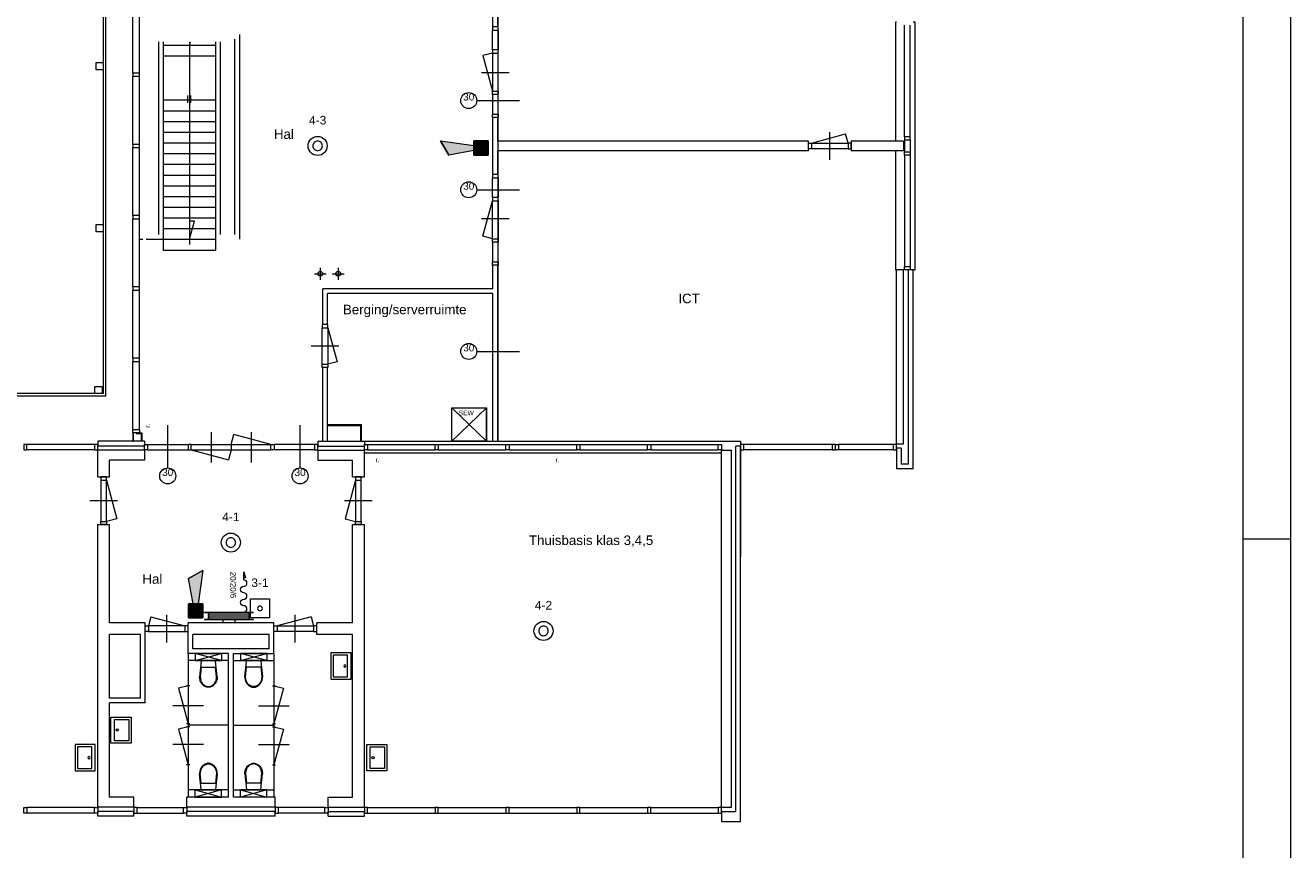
# Model space of a CAD drawing. Header units: millimetres. Extents: x 0 to 84100, y 0 to 59400.
# Tile 10 of 11: x 57526 to 84100, y 23172 to 40479. Entities that reach past the tile are written whole.
import ezdxf

# ---------------------------------------------------------------- set-up
doc = ezdxf.new("R2010")
doc.units = ezdxf.units.MM
doc.header["$LTSCALE"] = 1016
doc.layers.add('Plattegronden', color=7, linetype='Continuous')
doc.styles.add('Arial', font='Arial')

# ---------------------------------------------------------------- blocks, each defined once
blk = doc.blocks.new('Groep-3')
at = {"color": 255, "linetype": 'Continuous', "lineweight": 0}
for p, q in [((39331, -29700), (39331, 29700)), ((38331, -28700), (38331, 28700)), ((38331, 0), (39331, 0))]:
    blk.add_line(p, q, dxfattribs=at)
blk = doc.blocks.new('Xref Verd$0$AH74WT55')
at = {"color": 255, "linetype": 'Continuous', "lineweight": 0}
for points in [[(-275, -424), (-275, 0), (275, 0), (275, -424)], [(225, -374), (-225, -374), (-225, -72), (225, -72)]]:
    blk.add_lwpolyline(points, close=True, dxfattribs=at)
blk.add_circle((2, -130), 24.3, dxfattribs=at)
blk = doc.blocks.new('Groep-7')
at = {"color": 255, "linetype": 'Continuous', "lineweight": 0}
for p, q in [((16522, -1543), (17542, -1543)), ((16522, -1552), (16522, -1543)), ((16522, -1552), (17542, -1552)), ((16624, -1556), (17440, -1556)), ((17542, -1552), (17542, -1543)), ((16522, -1688), (17542, -1688)), ((16522, -1688), (16522, -1696)), ((16522, -1696), (17542, -1696)), ((16624, -1599), (17440, -1599)), ((16624, -1641), (17440, -1641)), ((16624, -1684), (17440, -1684)), ((16904, -1705), (16904, -1764)), ((17159, -1705), (17159, -1764)), ((17542, -1688), (17542, -1696))]:
    blk.add_line(p, q, dxfattribs=at)
for points in [[(16624, -1599), (16618, -1599), (16608, -1593), (16603, -1583), (16603, -1572), (16608, -1562), (16618, -1556), (16624, -1556)], [(17440, -1556), (17446, -1556), (17455, -1562), (17461, -1572), (17461, -1583), (17455, -1593), (17446, -1599), (17440, -1599)], [(16624, -1641), (16618, -1641), (16608, -1635), (16603, -1626), (16603, -1614), (16608, -1604), (16618, -1599), (16624, -1599)], [(16624, -1684), (16618, -1684), (16608, -1678), (16603, -1668), (16603, -1657), (16608, -1647), (16618, -1641), (16624, -1641)], [(17440, -1599), (17446, -1599), (17455, -1604), (17461, -1614), (17461, -1626), (17455, -1635), (17446, -1641), (17440, -1641)], [(17440, -1641), (17446, -1641), (17455, -1647), (17461, -1657), (17461, -1668), (17455, -1678), (17446, -1684), (17440, -1684)]]:
    blk.add_open_spline(points, degree=2, dxfattribs=at)
blk = doc.blocks.new('Xref Verd$0$AH74WC2')
at = {"color": 255, "linetype": 'Continuous', "lineweight": 0}
for p, q in [((-275, 150), (275, 150)), ((275, 0), (-275, 150)), ((-275, 0), (275, 150)), ((-275, 150), (-275, 0)), ((-275, 0), (275, 0)), ((275, 150), (275, 0)), ((-150, -10), (-185, -340)), ((-149, -140), (-170, -342)), ((-149, -140), (149, -140)), ((170, -342), (149, -140)), ((185, -340), (150, -10))]:
    blk.add_line(p, q, dxfattribs=at)
at = {"color": 255, "linetype": 'Continuous', "lineweight": 0, "flags": 128}
blk.add_lwpolyline([(185, -340, -0.08399), (170, -426, -0.091257), (131, -496, -0.103849), (69, -544, -0.114925), (0, -560), (0, -560, -0.114925), (-69, -544, -0.103849), (-131, -496, -0.091257), (-170, -426, -0.08399), (-185, -340, -0.08399)], format="xyb", dxfattribs=at)
at = {"color": 255, "linetype": 'Continuous', "lineweight": 0}
for centre, radius, start, end in [((76, -340), 246, 180, 199.204), ((39, -353), 207, 199.204, 220.0608), ((15, -373), 176, 220.0608, 243.7761), ((0, -404), 141, 243.7761, 270), ((0, -404), 141, 270, 296.2239), ((-15, -373), 176, 296.2239, 319.9392), ((-39, -353), 207, 319.9392, 340.796), ((-76, -340), 246, 340.796, 0)]:
    blk.add_arc(centre, radius, start, end, dxfattribs=at)
blk = doc.blocks.new('Groep-36')
at = {"color": 2, "linetype": 'Continuous', "lineweight": 0, "flags": 128}
blk.add_lwpolyline([(23539, -1936, 0.414214), (23639, -2036, 0.414214), (23739, -1936, 0.414214), (23639, -1836, 0.414214)], format="xyb", close=True, dxfattribs=at)
at = {"color": 255, "linetype": 'Continuous', "lineweight": 0}
blk.add_circle((23639, -1936), 200, dxfattribs=at)
blk = doc.blocks.new('Groep-37')
at = {"color": 2, "linetype": 'Continuous', "lineweight": 0, "flags": 128}
blk.add_lwpolyline([(16973, -81, 0.414214), (17073, -181, 0.414214), (17173, -81, 0.414214), (17073, 19, 0.414214)], format="xyb", close=True, dxfattribs=at)
at = {"color": 255, "linetype": 'Continuous', "lineweight": 0}
blk.add_circle((17073, -81), 200, dxfattribs=at)
blk = doc.blocks.new('Groep-39')
at = {"color": 255, "linetype": 'Continuous', "lineweight": 0}
for p, q in [((17485, -1264), (17885, -1264)), ((17485, -1664), (17485, -1264)), ((17885, -1264), (17885, -1664)), ((17885, -1664), (17485, -1664))]:
    blk.add_line(p, q, dxfattribs=at)
at = {"color": 2, "linetype": 'Continuous', "lineweight": 0, "flags": 128}
blk.add_lwpolyline([(17635, -1464, 0.414214), (17685, -1514, 0.414214), (17735, -1464, 0.414214), (17685, -1414, 0.414214)], format="xyb", close=True, dxfattribs=at)
blk = doc.blocks.new('Groep-45')
at = {"linetype": 'Continuous', "lineweight": 0}
for points in [[(16184, -838), (16484, -664), (16384, -1364), (16284, -1364)], [(16184, -1364), (16484, -1364), (16484, -1664), (16184, -1664)]]:
    blk.add_hatch(color=7, dxfattribs=at).paths.add_polyline_path(points)
at = {"color": 255, "linetype": 'Continuous', "lineweight": 0}
for p, q in [((16484, -664), (16184, -838)), ((16484, -664), (16384, -1364)), ((16284, -1364), (16184, -838)), ((16184, -1364), (16184, -1664)), ((16484, -1364), (16184, -1364)), ((16484, -1664), (16484, -1364)), ((16184, -1664), (16484, -1664))]:
    blk.add_line(p, q, dxfattribs=at)
for points in [[(16184, -838), (16484, -664), (16384, -1364), (16284, -1364)], [(16184, -1364), (16484, -1364), (16484, -1664), (16184, -1664)]]:
    blk.add_lwpolyline(points, close=True, dxfattribs=at)
blk = doc.blocks.new('Groep-46')
at = {"linetype": 'Continuous', "lineweight": 0}
for points in [[(21650, 8053), (21477, 8353), (22177, 8253), (22177, 8153)], [(22177, 8053), (22177, 8353), (22477, 8353), (22477, 8053)]]:
    blk.add_hatch(color=7, dxfattribs=at).paths.add_polyline_path(points)
at = {"color": 255, "linetype": 'Continuous', "lineweight": 0}
for p, q in [((21477, 8353), (21650, 8053)), ((21477, 8353), (22177, 8253)), ((22477, 8353), (22177, 8353)), ((22177, 8353), (22177, 8053)), ((22477, 8053), (22477, 8353)), ((22177, 8153), (21650, 8053)), ((22177, 8053), (22477, 8053))]:
    blk.add_line(p, q, dxfattribs=at)
for points in [[(21650, 8053), (21477, 8353), (22177, 8253), (22177, 8153)], [(22177, 8053), (22177, 8353), (22477, 8353), (22477, 8053)]]:
    blk.add_lwpolyline(points, close=True, dxfattribs=at)
blk = doc.blocks.new('Groep-50')
at = {"color": 2, "linetype": 'Continuous', "lineweight": 0, "flags": 128}
blk.add_lwpolyline([(18796, 8247, 0.414214), (18896, 8147, 0.414214), (18996, 8247, 0.414214), (18896, 8347, 0.414214)], format="xyb", close=True, dxfattribs=at)
at = {"color": 255, "linetype": 'Continuous', "lineweight": 0}
blk.add_circle((18896, 8247), 200, dxfattribs=at)
blk = doc.blocks.new('Groep-61')
at = {"color": 17, "linetype": 'Continuous', "lineweight": 0}
for points in [[(-1056, 13496), (14444, 13496), (14444, 2996), (-1056, 2996)], [(-1006, 13446), (14394, 13446), (14394, 3046), (-1006, 3046)]]:
    blk.add_lwpolyline(points, close=True, dxfattribs=at)
at = {"color": 255, "linetype": 'Continuous', "lineweight": 0}
for points in [[(-1006, 13446), (-856, 13446), (-856, 13296), (-1006, 13296)], [(2819, 13446), (2969, 13446), (2969, 13296), (2819, 13296)], [(6619, 13446), (6769, 13446), (6769, 13296), (6619, 13296)], [(10419, 13446), (10569, 13446), (10569, 13296), (10419, 13296)], [(14219, 13446), (14369, 13446), (14369, 13296), (14219, 13296)], [(-1006, 9996), (-856, 9996), (-856, 9846), (-1006, 9846)], [(14244, 9996), (14394, 9996), (14394, 9846), (14244, 9846)], [(-1006, 6596), (-856, 6596), (-856, 6446), (-1006, 6446)], [(14244, 6596), (14394, 6596), (14394, 6446), (14244, 6446)], [(-1006, 3196), (-856, 3196), (-856, 3046), (-1006, 3046)], [(2819, 3196), (2969, 3196), (2969, 3046), (2819, 3046)], [(6619, 3196), (6769, 3196), (6769, 3046), (6619, 3046)], [(10419, 3196), (10569, 3196), (10569, 3046), (10419, 3046)], [(14219, 3196), (14369, 3196), (14369, 3046), (14219, 3046)]]:
    blk.add_lwpolyline(points, close=True, dxfattribs=at)

msp = doc.modelspace()

# ---------------------------------------------------------------- linework, layer by layer
at = {"layer": 'Plattegronden', "color": 255, "linetype": 'Continuous', "lineweight": 0}
for p, q in [((67446, 40446), (67446, 44146)), ((67346, 40446), (67346, 40946)), ((59781, 39476), (59781, 40905)), ((59921, 39476), (59921, 40905)), ((67446, 40446), (67346, 40446)), ((75992, 38138), (75992, 40479)), ((76106, 38138), (76106, 40479)), ((60321, 40130), (60321, 36086)), ((60421, 40130), (60421, 35761)), ((60971, 40130), (60971, 35878)), ((60971, 40061), (60995, 40130)), ((61521, 40130), (61521, 35761)), ((61621, 40130), (61621, 36086)), ((61921, 40186), (61921, 36086)), ((62021, 40286), (62021, 35986)), ((67336, 39963), (67336, 40379)), ((67456, 40379), (67456, 39963)), ((60421, 40061), (61521, 40061)), ((67336, 39896), (67136, 39842)), ((67336, 39896), (67336, 39096)), ((67456, 39096), (67456, 39896)), ((60421, 39836), (61521, 39836)), ((67136, 39842), (67336, 39096)), ((59781, 37979), (59781, 39409)), ((59921, 37979), (59921, 39409)), ((67688, 39479), (67104, 39479)), ((60421, 38911), (61521, 38911)), ((60938, 38850), (60938, 39008)), ((61003, 38850), (61003, 39008)), ((67006, 38899), (67906, 38899)), ((67336, 39029), (67336, 38613)), ((67456, 38613), (67456, 39029)), ((60421, 38686), (61521, 38686)), ((67346, 37346), (67346, 38546)), ((67446, 38546), (67346, 38546)), ((67446, 38046), (67446, 38546)), ((60421, 38461), (61521, 38461)), ((60421, 38236), (61521, 38236)), ((60421, 38011), (61521, 38011)), ((73971, 38046), (67446, 38046)), ((73971, 37846), (73971, 38046)), ((74038, 38006), (74752, 38197)), ((74038, 38006), (74804, 38006)), ((74421, 37654), (74421, 38238)), ((74804, 38006), (74752, 38197)), ((75971, 38046), (74871, 38046)), ((74871, 38046), (74871, 37846)), ((74871, 37871), (74871, 38021)), ((75971, 38046), (75971, 37846)), ((75992, 38071), (75992, 37821)), ((76106, 38071), (76106, 37821)), ((59781, 36483), (59781, 37912)), ((59921, 36483), (59921, 37912)), ((60421, 37786), (61521, 37786)), ((73971, 37846), (67446, 37846)), ((67446, 37346), (67446, 37846)), ((74804, 37886), (74038, 37886)), ((75971, 37846), (74871, 37846)), ((75992, 37754), (75992, 35413)), ((76106, 37754), (76106, 35413)), ((60421, 37561), (61521, 37561)), ((60421, 37336), (61521, 37336)), ((67336, 36863), (67336, 37279)), ((67446, 37346), (67346, 37346)), ((67456, 37279), (67456, 36863)), ((60421, 37111), (61521, 37111)), ((67006, 37027), (67906, 37027)), ((60421, 36886), (61521, 36886)), ((67136, 36049), (67336, 36796)), ((67336, 35996), (67336, 36796)), ((67456, 36796), (67456, 35996)), ((59781, 34986), (59781, 36416)), ((59921, 34986), (59921, 36416)), ((60421, 36661), (61521, 36661)), ((60421, 36436), (61521, 36436)), ((67688, 36413), (67104, 36413)), ((60421, 36211), (61521, 36211)), ((59921, 35986), (59991, 35986)), ((60061, 35986), (61521, 35986)), ((67336, 35996), (67136, 36049)), ((67336, 35929), (67336, 35513)), ((67456, 35513), (67456, 35929)), ((60421, 35761), (61521, 35761)), ((63721, 35388), (63721, 35138)), ((64096, 35388), (64096, 35138)), ((67446, 35446), (67346, 35446)), ((67346, 34946), (67346, 35446)), ((67446, 31746), (67446, 35446)), ((75971, 35346), (75821, 35346)), ((75821, 31692), (75821, 35346)), ((75971, 31692), (75971, 35346)), ((76171, 35346), (76071, 35346)), ((76071, 35046), (76071, 35346)), ((76071, 31267), (76071, 35346)), ((76171, 31167), (76171, 35346)), ((63596, 35263), (63846, 35263)), ((63971, 35263), (64221, 35263)), ((59781, 33489), (59781, 34919)), ((59921, 33489), (59921, 34919)), ((67346, 34946), (63771, 34946)), ((63771, 34196), (63771, 34946)), ((67346, 34846), (63871, 34846)), ((63871, 34196), (63871, 34846)), ((67346, 31746), (67346, 34846)), ((63761, 33363), (63761, 34129)), ((63871, 34196), (63771, 34196)), ((63881, 34129), (63881, 33363)), ((63881, 34129), (64072, 33414)), ((64113, 33746), (63529, 33746)), ((67006, 33632), (67906, 33632)), ((59781, 31993), (59781, 33422)), ((59921, 31993), (59921, 33422)), ((63871, 33296), (63771, 33296)), ((63771, 31746), (63771, 33296)), ((63871, 31746), (63871, 33296)), ((64072, 33414), (63881, 33363)), ((66485, 32449), (67211, 31746)), ((67211, 32449), (66485, 31746)), ((67211, 31746), (67211, 32449)), ((59851, 31926), (59851, 31911)), ((60516, 31185), (60516, 32085)), ((60516, 31185), (60516, 32085)), ((61426, 31939), (61426, 31302)), ((61846, 31681), (61902, 31890)), ((62682, 31681), (61902, 31890)), ((62266, 31939), (62266, 31302)), ((63296, 31185), (63296, 32085)), ((63296, 31185), (63296, 32085)), ((58979, 31681), (57559, 31681)), ((60026, 31746), (59046, 31746)), ((59046, 31746), (59046, 31646)), ((60026, 31646), (59046, 31646)), ((60026, 31746), (60026, 31646)), ((60093, 31681), (60943, 31681)), ((61010, 31681), (62682, 31681)), ((61846, 31681), (61846, 31567)), ((63599, 31681), (62749, 31681)), ((63666, 31746), (64646, 31746)), ((63666, 31746), (63666, 31646)), ((63666, 31646), (64646, 31646)), ((64646, 31746), (72546, 31746)), ((64646, 31746), (64646, 31646)), ((64713, 31681), (66132, 31681)), ((66199, 31681), (67619, 31681)), ((67686, 31681), (69106, 31681)), ((69173, 31681), (70592, 31681)), ((70659, 31681), (72079, 31681)), ((72446, 23976), (72446, 31646)), ((72546, 31646), (72446, 31646)), ((72546, 31746), (72546, 31681)), ((72546, 23766), (72546, 31646)), ((74470, 31681), (72613, 31681)), ((75754, 31681), (74604, 31681)), ((75821, 31692), (75971, 31692)), ((58979, 31567), (57559, 31567)), ((60026, 31556), (59046, 31556)), ((59046, 30996), (59046, 31556)), ((60026, 31556), (60026, 31346)), ((60093, 31567), (60943, 31567)), ((61010, 31567), (62682, 31567)), ((61010, 31567), (61790, 31358)), ((61846, 31567), (61790, 31358)), ((63599, 31567), (62749, 31567)), ((63666, 31556), (64646, 31556)), ((63666, 31556), (63666, 31346)), ((64646, 30996), (64646, 31556)), ((64646, 31502), (72146, 31502)), ((64713, 31567), (66132, 31567)), ((66199, 31567), (67619, 31567)), ((67686, 31567), (69106, 31567)), ((69173, 31567), (70592, 31567)), ((70659, 31567), (72079, 31567)), ((72146, 31556), (72356, 31556)), ((72146, 24066), (72146, 31556)), ((72356, 24066), (72356, 31556)), ((74470, 31567), (72613, 31567)), ((75754, 31567), (74604, 31567)), ((75921, 31602), (75821, 31602)), ((75821, 31602), (75821, 31167)), ((75921, 31602), (75921, 31267)), ((60026, 31346), (59296, 31346)), ((59296, 30996), (59296, 31346)), ((63666, 31346), (64396, 31346)), ((64396, 30996), (64396, 31346)), ((76171, 31167), (75821, 31167)), ((76071, 31267), (75921, 31267)), ((59046, 30996), (59296, 30996)), ((59111, 30929), (59111, 30063)), ((59231, 30063), (59231, 30929)), ((59231, 30929), (59447, 30121)), ((64461, 30929), (64244, 30121)), ((64396, 30996), (64646, 30996)), ((64461, 30929), (64461, 30063)), ((64581, 30063), (64581, 30929)), ((59463, 30496), (58879, 30496)), ((64813, 30496), (64229, 30496)), ((59447, 30121), (59231, 30063)), ((64244, 30121), (64461, 30063)), ((59046, 24066), (59046, 29996)), ((59046, 29996), (59296, 29996)), ((59296, 27936), (59296, 29996)), ((64396, 27936), (64396, 29996)), ((64396, 29996), (64646, 29996)), ((64646, 24066), (64646, 29996)), ((72446, 23976), (72446, 29916)), ((60046, 27936), (59296, 27936)), ((60046, 26256), (60046, 27936)), ((60164, 28062), (60113, 27871)), ((60164, 28062), (60879, 27871)), ((60496, 27519), (60496, 28103)), ((62746, 27936), (60946, 27936)), ((60946, 27291), (60946, 27936)), ((62746, 27291), (62746, 27936)), ((63527, 28062), (62813, 27871)), ((63196, 27519), (63196, 28103)), ((63527, 28062), (63579, 27871)), ((64396, 27936), (63646, 27936)), ((63646, 27686), (63646, 27936)), ((59946, 27686), (59296, 27686)), ((59296, 26356), (59296, 27686)), ((59946, 26356), (59946, 27686)), ((60879, 27871), (60113, 27871)), ((60113, 27751), (60879, 27751)), ((62646, 27686), (61046, 27686)), ((61046, 27391), (61046, 27686)), ((62646, 27391), (62646, 27686)), ((62813, 27871), (63579, 27871)), ((63579, 27751), (62813, 27751)), ((64396, 27686), (63646, 27686)), ((64396, 24276), (64396, 27686)), ((62646, 27391), (61046, 27391)), ((61796, 27291), (60946, 27291)), ((60946, 27291), (60946, 24276)), ((61796, 27141), (60946, 27141)), ((61796, 24276), (61796, 27291)), ((61896, 24276), (61896, 27291)), ((61896, 27291), (62746, 27291)), ((61896, 27141), (62746, 27141)), ((62746, 27291), (62746, 24276)), ((60946, 26614), (60746, 26560)), ((60978, 26614), (60914, 26614)), ((62714, 26614), (62778, 26614)), ((62746, 26614), (62946, 26560)), ((59946, 26356), (59296, 26356)), ((60746, 26560), (60946, 25814)), ((62946, 26560), (62746, 25814)), ((59296, 24276), (59296, 26256)), ((60046, 26256), (59296, 26256)), ((61265, 26189), (60626, 26189)), ((62426, 26189), (63065, 26189)), ((60978, 25814), (60914, 25814)), ((61796, 25783), (60946, 25783)), ((61896, 25783), (62746, 25783)), ((62714, 25814), (62778, 25814)), ((60946, 25753), (60746, 25699)), ((60746, 25699), (60946, 24953)), ((60978, 25753), (60914, 25753)), ((62714, 25753), (62778, 25753)), ((62746, 25753), (62946, 25699)), ((62946, 25699), (62746, 24953)), ((61265, 25378), (60626, 25378)), ((62426, 25378), (63065, 25378)), ((60978, 24953), (60914, 24953)), ((62714, 24953), (62778, 24953)), ((59806, 24276), (59296, 24276)), ((59806, 24066), (59806, 24276)), ((61796, 24276), (60916, 24276)), ((60916, 24066), (60916, 24276)), ((61796, 24426), (60946, 24426)), ((61896, 24426), (62746, 24426)), ((62776, 24276), (61896, 24276)), ((62776, 24066), (62776, 24276)), ((63886, 24276), (64396, 24276)), ((63886, 24066), (63886, 24276)), ((58979, 24055), (57559, 24055)), ((58979, 23941), (57559, 23941)), ((59806, 24066), (59046, 24066)), ((59046, 23876), (59046, 23976)), ((59806, 23976), (59046, 23976)), ((59806, 23876), (59806, 23976)), ((59873, 24055), (60849, 24055)), ((59873, 23941), (60849, 23941)), ((62776, 24066), (60916, 24066)), ((60916, 23876), (60916, 23976)), ((62776, 23976), (60916, 23976)), ((62776, 23876), (62776, 23976)), ((63819, 24055), (62843, 24055)), ((63819, 23941), (62843, 23941)), ((63886, 24066), (64646, 24066)), ((63886, 23976), (64646, 23976)), ((63886, 23876), (63886, 23976)), ((64646, 23876), (64646, 23976)), ((64713, 24055), (66132, 24055)), ((64713, 23941), (66132, 23941)), ((66199, 24055), (67619, 24055)), ((66199, 23941), (67619, 23941)), ((67686, 24055), (69106, 24055)), ((67686, 23941), (69106, 23941)), ((69173, 24055), (70592, 24055)), ((69173, 23941), (70592, 23941)), ((70659, 24055), (72079, 24055)), ((70659, 23941), (72079, 23941)), ((72146, 24066), (72356, 24066)), ((72146, 23976), (72446, 23976)), ((72146, 23976), (72146, 23766)), ((59806, 23876), (59046, 23876)), ((62776, 23876), (60916, 23876)), ((63886, 23876), (64646, 23876)), ((72146, 23766), (72546, 23766))]:
    msp.add_line(p, q, dxfattribs=at)
at = {"layer": 'Plattegronden', "color": 5, "linetype": 'Continuous', "lineweight": 0}
msp.add_lwpolyline([(64646, 52016), (64646, 44146), (67446, 44146), (67446, 31746), (72546, 31746), (72546, 29320)], dxfattribs=at)
at = {"layer": 'Plattegronden', "color": 255, "linetype": 'Continuous', "lineweight": 0}
for points in [[(67336, 40379), (67456, 40379), (67456, 40446), (67336, 40446)], [(67336, 39896), (67456, 39896), (67456, 39963), (67336, 39963)], [(59921, 39476), (59781, 39476), (59781, 39409), (59921, 39409)], [(67336, 39096), (67456, 39096), (67456, 39029), (67336, 39029)], [(67336, 38613), (67456, 38613), (67456, 38546), (67336, 38546)], [(74038, 38006), (74038, 37886), (73971, 37886), (73971, 38006)], [(74804, 38006), (74804, 37886), (74871, 37886), (74871, 38006)], [(76106, 38138), (75992, 38138), (75992, 38071), (76106, 38071)], [(59921, 37979), (59781, 37979), (59781, 37912), (59921, 37912)], [(76106, 37754), (75992, 37754), (75992, 37821), (76106, 37821)], [(67336, 37279), (67456, 37279), (67456, 37346), (67336, 37346)], [(67336, 36796), (67456, 36796), (67456, 36863), (67336, 36863)], [(59921, 36483), (59781, 36483), (59781, 36416), (59921, 36416)], [(67336, 35996), (67456, 35996), (67456, 35929), (67336, 35929)], [(67336, 35513), (67456, 35513), (67456, 35446), (67336, 35446)], [(76106, 35346), (75992, 35346), (75992, 35413), (76106, 35413)], [(59921, 34986), (59781, 34986), (59781, 34919), (59921, 34919)], [(63761, 34129), (63881, 34129), (63881, 34196), (63761, 34196)], [(59921, 33489), (59781, 33489), (59781, 33422), (59921, 33422)], [(63761, 33363), (63881, 33363), (63881, 33296), (63761, 33296)], [(67211, 31746), (66485, 31746), (66485, 32449), (67211, 32449)], [(59921, 31926), (59781, 31926), (59781, 31993), (59921, 31993)], [(59781, 31926), (59781, 31746), (59799, 31746), (59799, 31926)], [(57492, 31681), (57492, 31567), (57559, 31567), (57559, 31681)], [(58979, 31681), (58979, 31567), (59046, 31567), (59046, 31681)], [(60093, 31681), (60093, 31567), (60026, 31567), (60026, 31681)], [(60943, 31681), (60943, 31567), (61010, 31567), (61010, 31681)], [(62749, 31681), (62749, 31567), (62682, 31567), (62682, 31681)], [(63599, 31681), (63599, 31567), (63666, 31567), (63666, 31681)], [(64713, 31681), (64713, 31567), (64646, 31567), (64646, 31681)], [(66199, 31681), (66199, 31567), (66132, 31567), (66132, 31681)], [(67686, 31681), (67686, 31567), (67619, 31567), (67619, 31681)], [(69173, 31681), (69173, 31567), (69106, 31567), (69106, 31681)], [(70659, 31681), (70659, 31567), (70592, 31567), (70592, 31681)], [(72146, 31681), (72146, 31567), (72079, 31567), (72079, 31681)], [(72546, 31681), (72546, 31567), (72613, 31567), (72613, 31681)], [(74470, 31681), (74470, 31567), (74537, 31567), (74537, 31681)], [(74604, 31681), (74604, 31567), (74537, 31567), (74537, 31681)], [(75754, 31681), (75754, 31567), (75821, 31567), (75821, 31681)], [(59111, 30929), (59231, 30929), (59231, 30996), (59111, 30996)], [(64461, 30929), (64581, 30929), (64581, 30996), (64461, 30996)], [(59111, 30063), (59231, 30063), (59231, 29996), (59111, 29996)], [(64461, 30063), (64581, 30063), (64581, 29996), (64461, 29996)], [(60113, 27871), (60113, 27751), (60046, 27751), (60046, 27871)], [(60879, 27871), (60879, 27751), (60946, 27751), (60946, 27871)], [(62813, 27871), (62813, 27751), (62746, 27751), (62746, 27871)], [(63579, 27871), (63579, 27751), (63646, 27751), (63646, 27871)], [(57492, 23941), (57492, 24055), (57559, 24055), (57559, 23941)], [(58979, 23941), (58979, 24055), (59046, 24055), (59046, 23941)], [(59873, 23941), (59873, 24055), (59806, 24055), (59806, 23941)], [(60849, 23941), (60849, 24055), (60916, 24055), (60916, 23941)], [(62843, 23941), (62843, 24055), (62776, 24055), (62776, 23941)], [(63819, 23941), (63819, 24055), (63886, 24055), (63886, 23941)], [(64713, 23941), (64713, 24055), (64646, 24055), (64646, 23941)], [(66199, 23941), (66199, 24055), (66132, 24055), (66132, 23941)], [(67686, 23941), (67686, 24055), (67619, 24055), (67619, 23941)], [(69173, 23941), (69173, 24055), (69106, 24055), (69106, 23941)], [(70659, 23941), (70659, 24055), (70592, 24055), (70592, 23941)], [(72146, 23941), (72146, 24055), (72079, 24055), (72079, 23941)]]:
    msp.add_lwpolyline(points, close=True, dxfattribs=at)
for points in [[(75821, 40546), (75801, 40546), (75801, 38046)], [(76171, 35346), (76211, 35346), (76211, 40546), (76171, 40546)], [(75801, 37846), (75801, 35346), (75821, 35346)], [(60971, 35986), (61076, 36368), (60971, 36368)], [(59851, 31926), (59971, 31926), (59971, 31746)], [(59851, 31911), (59956, 31911), (59956, 31746)], [(63871, 32096), (64581, 32096), (64581, 31746)], [(63871, 32078), (64563, 32078), (64563, 31746)]]:
    msp.add_lwpolyline(points, dxfattribs=at)
at = {"layer": 'Plattegronden', "color": 255, "linetype": 'Continuous', "lineweight": 0, "flags": 128}
msp.add_lwpolyline([(62113, 28157, 0.414214), (62181, 28225, 0.414214), (62113, 28293, -0.414214), (62045, 28361, -0.414214), (62113, 28429, 0.414214), (62181, 28497, 0.414214), (62113, 28565, -0.414214), (62045, 28633, -0.414214), (62113, 28701, 0.414214), (62181, 28769, 0.414214), (62113, 28837), (62113, 29002), (62148, 28881), (62113, 28881)], format="xyb", dxfattribs=at)
at = {"layer": 'Plattegronden', "color": 255, "linetype": 'Continuous', "lineweight": 0}
for centre, radius in [((66838, 38899), 168), ((66838, 37027), 168), ((63721, 35263), 50), ((64096, 35263), 50), ((66838, 33632), 168), ((60516, 31018), 168), ((63296, 31018), 168)]:
    msp.add_circle(centre, radius, dxfattribs=at)

# ---------------------------------------------------------------- block references
at = {"layer": 'Plattegronden', "color": 255}
for name in ['Groep-3', 'Groep-50', 'Groep-46', 'Groep-37', 'Groep-45', 'Groep-39', 'Groep-7', 'Groep-36']:
    msp.add_blockref(name, (44769, 29700), dxfattribs=at)
at = {"layer": 'Plattegronden', "color": 17}
for name, p in [('Groep-61', (44769, 29700)), ('Xref Verd$0$AH74WC2', (61371, 27141))]:
    msp.add_blockref(name, p, dxfattribs=at)
at = {"layer": 'Plattegronden', "color": 17, "xscale": -1}
msp.add_blockref('Xref Verd$0$AH74WC2', (62321, 27141), dxfattribs=at)
for name, p, rotation in [('Xref Verd$0$AH74WT55', (64366, 27029), -90), ('Xref Verd$0$AH74WT55', (58996, 25104), -90), ('Xref Verd$0$AH74WC2', (61371, 24426), 180)]:
    msp.add_blockref(name, p, dxfattribs=dict(at, rotation=rotation))
at = {"layer": 'Plattegronden', "color": 17}
for name, p, rotation in [('Xref Verd$0$AH74WT55', (59325, 25680), 90), ('Xref Verd$0$AH74WT55', (64695, 25104), 90), ('Xref Verd$0$AH74WC2', (62321, 24426), 180)]:
    msp.add_blockref(name, p, dxfattribs=dict(at, rotation=rotation))

# ---------------------------------------------------------------- texts
at = {"layer": 'Plattegronden', "color": 255, "line_spacing_factor": 0.966482, "style": 'Arial'}
for s, insert, char_height, attachment_point in [('30', (66838, 39050), 150.1, 2), ('4-3', (63665, 38577), 180.2, 2), ('Hal', (62746, 38294), 200.2, 1), ('30', (66838, 37177), 150.1, 2), ('ICT', (71241, 34844), 200.2, 1), ('Berging/serverruimte', (64196, 34612), 200.18, 1), ('30', (66838, 33783), 150.1, 2), ('SEW', (66626, 32391), 100.1, 1), ('r.', (64881, 31406), 100.1, 1), ('r.', (68664, 31406), 100.1, 1), ('30', (60516, 31168), 150.1, 2), ('30', (63296, 31168), 150.1, 2), ('4-1', (61842, 30249), 180.2, 2), ('Thuisbasis klas 3,4,5', (68102, 29768), 200.18, 1), ('Hal', (59984, 28955), 200.2, 1), ('3-1', (62454, 28866), 180.2, 2), ('4-2', (68408, 28394), 180.2, 2)]:
    msp.add_mtext(s, dxfattribs=dict(at, insert=insert, char_height=char_height, attachment_point=attachment_point))
at = {"layer": 'Plattegronden', "color": 255, "attachment_point": 1, "line_spacing_factor": 0.966482, "style": 'Arial'}
for s, insert, char_height, rotation in [('r.', (60046, 32031), 100.1, 90), ('20/20/6', (61951, 29008), 120.1, 270)]:
    msp.add_mtext(s, dxfattribs=dict(at, insert=insert, char_height=char_height, rotation=rotation))

doc.saveas('drawing.dxf')
